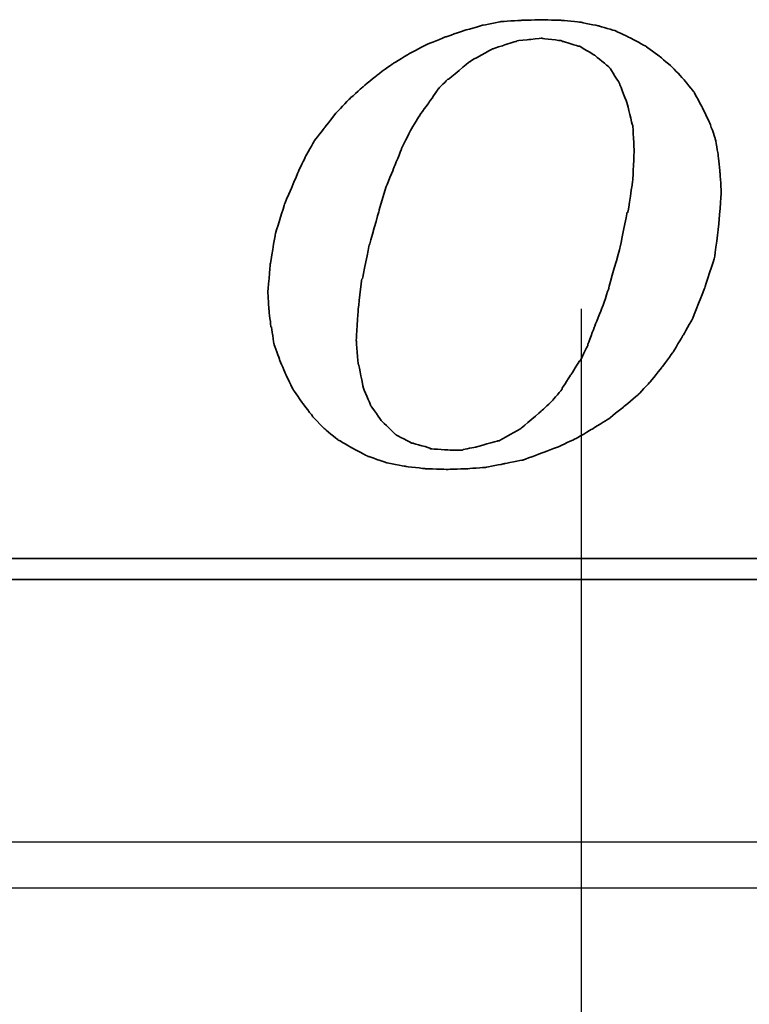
# Model space of a CAD drawing. Header units: millimetres. Extents: x -2774 to 3135, y -1571 to 860.
# Tile 133 of 256: x -2394 to -2386, y -873 to -862. Entities that reach past the tile are written whole.
import ezdxf

# ---------------------------------------------------------------- set-up
doc = ezdxf.new("R2010")
doc.units = ezdxf.units.MM
doc.layers.get('0').update_dxf_attribs({"linetype": 'CONTINUOUS'})
doc.layers.add('DIM', color=4, linetype='CONTINUOUS')
doc.layers.add('layer 1', color=7, linetype='CONTINUOUS')

# ---------------------------------------------------------------- blocks, each defined once
blk = doc.blocks.new('TBI MOTION logo(完整正式版)')
at = {"layer": 'layer 1', "color": 22, "lineweight": 35}
for points, knots in [([(-11.34375, -6.98375), (-11.34375, -6.98375), (-10.91375, -7.43875), (-10.91375, -7.43875), (-10.91375, -7.43875), (-10.91375, -7.43875), (-10.38625, -7.87125), (-10.38625, -7.87125), (-10.38625, -7.87125), (-10.38625, -7.87125), (-9.81125, -8.20375), (-9.81125, -8.20375), (-9.81125, -8.20375), (-9.81125, -8.20375), (-9.21125, -8.51875), (-9.21125, -8.51875), (-9.21125, -8.51875), (-9.21125, -8.51875), (-8.51625, -8.75875), (-8.51625, -8.75875), (-8.51625, -8.75875), (-8.51625, -8.75875), (-7.77125, -8.90375), (-7.77125, -8.90375), (-7.77125, -8.90375), (-7.77125, -8.90375), (-6.97875, -8.99875), (-6.97875, -8.99875), (-6.97875, -8.99875), (-6.97875, -8.99875), (-6.14125, -9.02375), (-6.14125, -9.02375), (-6.14125, -9.02375), (-6.14125, -9.02375), (-5.37125, -8.99875), (-5.37125, -8.99875), (-5.37125, -8.99875), (-5.37125, -8.99875), (-4.65375, -8.94875), (-4.65375, -8.94875), (-4.65375, -8.94875), (-4.65375, -8.94875), (-3.93375, -8.80625), (-3.93375, -8.80625), (-3.93375, -8.80625), (-3.93375, -8.80625), (-3.21375, -8.66375), (-3.21375, -8.66375), (-3.21375, -8.66375), (-3.21375, -8.66375), (-2.49375, -8.39875), (-2.49375, -8.39875), (-2.49375, -8.39875), (-2.49375, -8.39875), (-1.79875, -8.13375), (-1.79875, -8.13375), (-1.79875, -8.13375), (-1.79875, -8.13375), (-1.17375, -7.84375), (-1.17375, -7.84375), (-1.17375, -7.84375), (-1.17375, -7.84375), (-0.52375, -7.46375), (-0.52375, -7.46375), (-0.52375, -7.46375), (-0.52375, -7.46375), (0.10124, -7.07875), (0.10124, -7.07875), (0.10124, -7.07875), (0.10124, -7.07875), (0.67625, -6.62375), (0.67625, -6.62375), (0.67625, -6.62375), (0.67625, -6.62375), (1.24874, -6.14375), (1.24874, -6.14375), (1.24874, -6.14375), (1.24874, -6.14375), (1.72874, -5.64125), (1.72874, -5.64125), (1.72874, -5.64125), (1.72874, -5.64125), (2.18624, -5.06375), (2.18624, -5.06375), (2.18624, -5.06375), (2.18624, -5.06375), (2.61625, -4.48874), (2.61625, -4.48874), (2.61625, -4.48874), (2.61625, -4.48874), (3.00125, -3.83874), (3.00125, -3.83874), (3.00125, -3.83874), (3.00125, -3.83874), (3.36124, -3.21374), (3.36124, -3.21374), (3.36124, -3.21374), (3.36124, -3.21374), (3.84374, -1.99125), (3.84374, -1.99125), (3.84374, -1.99125), (3.84374, -1.99125), (4.22625, -0.81875), (4.22625, -0.81875), (4.22625, -0.81875), (4.22625, -0.81875), (4.39125, 0.45624), (4.39125, 0.45624), (4.39125, 0.45624), (4.39125, 0.45624), (4.48874, 1.70124), (4.48874, 1.70124), (4.48874, 1.70124), (4.48874, 1.70124), (4.43874, 2.44625), (4.43874, 2.44625), (4.43874, 2.44625), (4.43874, 2.44625), (4.36874, 3.14125), (4.36874, 3.14125), (4.36874, 3.14125), (4.36874, 3.14125), (4.25125, 3.81125), (4.25125, 3.81125), (4.25125, 3.81125), (4.25125, 3.81125), (4.03124, 4.41125), (4.03124, 4.41125), (4.03124, 4.41125), (4.03124, 4.41125), (3.74374, 5.01125), (3.74374, 5.01125), (3.74374, 5.01125), (3.74374, 5.01125), (3.43124, 5.58875), (3.43124, 5.58875), (3.43124, 5.58875), (3.43124, 5.58875), (3.02625, 6.09125), (3.02625, 6.09125), (3.02625, 6.09125), (3.02625, 6.09125), (2.59374, 6.54875), (2.59374, 6.54875), (2.59374, 6.54875), (2.59374, 6.54875), (2.09124, 6.98125), (2.09124, 6.98125), (2.09124, 6.98125), (2.09124, 6.98125), (1.56124, 7.36625), (1.56124, 7.36625), (1.56124, 7.36625), (1.56124, 7.36625), (0.98624, 7.67625), (0.98624, 7.67625), (0.98624, 7.67625), (0.98624, 7.67625), (0.38624, 7.96375), (0.38624, 7.96375), (0.38624, 7.96375), (0.38624, 7.96375), (-0.25875, 8.15625), (-0.25875, 8.15625), (-0.25875, 8.15625), (-0.25875, 8.15625), (-0.98125, 8.30125), (-0.98125, 8.30125), (-0.98125, 8.30125), (-0.98125, 8.30125), (-1.70124, 8.37125), (-1.70124, 8.37125), (-1.70124, 8.37125), (-1.70124, 8.37125), (-2.49375, 8.39624), (-2.49375, 8.39624), (-2.49375, 8.39624), (-2.49375, 8.39624), (-3.28625, 8.37125), (-3.28625, 8.37125), (-3.28625, 8.37125), (-3.28625, 8.37125), (-4.05125, 8.32125), (-4.05125, 8.32125), (-4.05125, 8.32125), (-4.05125, 8.32125), (-4.77375, 8.18125), (-4.77375, 8.18125), (-4.77375, 8.18125), (-4.77375, 8.18125), (-5.51625, 7.96375), (-5.51625, 7.96375), (-5.51625, 7.96375), (-5.51625, 7.96375), (-6.21125, 7.72625), (-6.21125, 7.72625), (-6.21125, 7.72625), (-6.21125, 7.72625), (-6.92875, 7.43625), (-6.92875, 7.43625), (-6.92875, 7.43625), (-6.92875, 7.43625), (-7.57875, 7.10125), (-7.57875, 7.10125), (-7.57875, 7.10125), (-7.57875, 7.10125), (-8.24875, 6.69125), (-8.24875, 6.69125), (-8.24875, 6.69125), (-8.24875, 6.69125), (-8.84875, 6.26125), (-8.84875, 6.26125), (-8.84875, 6.26125), (-8.84875, 6.26125), (-9.42625, 5.78125), (-9.42625, 5.78125), (-9.42625, 5.78125), (-9.42625, 5.78125), (-9.95375, 5.30125), (-9.95375, 5.30125), (-9.95375, 5.30125), (-9.95375, 5.30125), (-10.43375, 4.79624), (-10.43375, 4.79624), (-10.43375, 4.79624), (-10.43375, 4.79624), (-10.88875, 4.22125), (-10.88875, 4.22125), (-10.88875, 4.22125), (-10.88875, 4.22125), (-11.29875, 3.69375), (-11.29875, 3.69375), (-11.29875, 3.69375), (-11.29875, 3.69375), (-11.63375, 3.09125), (-11.63375, 3.09125), (-11.63375, 3.09125), (-11.63375, 3.09125), (-11.91875, 2.49625), (-11.91875, 2.49625), (-11.91875, 2.49625), (-11.91875, 2.49625), (-12.44875, 1.24625), (-12.44875, 1.24625), (-12.44875, 1.24625), (-12.44875, 1.24625), (-12.80875, 0.06874), (-12.80875, 0.06874), (-12.80875, 0.06874), (-12.80875, 0.06874), (-12.99875, -1.07875), (-12.99875, -1.07875), (-12.99875, -1.07875), (-12.99875, -1.07875), (-13.09375, -2.18375), (-13.09375, -2.18375), (-13.09375, -2.18375), (-13.09375, -2.18375), (-13.04875, -2.85375), (-13.04875, -2.85375), (-13.04875, -2.85375), (-13.04875, -2.85375), (-12.97375, -3.50375), (-12.97375, -3.50375), (-12.97375, -3.50375), (-12.97375, -3.50375), (-12.95375, -3.50375), (-12.95375, -3.50375), (-12.95375, -3.50375), (-12.95375, -3.50375), (-12.85375, -4.17375), (-12.85375, -4.17375), (-12.85375, -4.17375), (-12.85375, -4.17375), (-12.63875, -4.77624), (-12.63875, -4.77624), (-12.63875, -4.77624), (-12.63875, -4.77624), (-12.39875, -5.35125), (-12.39875, -5.35125), (-12.39875, -5.35125), (-12.39875, -5.35125), (-12.11375, -5.92875), (-12.11375, -5.92875), (-12.11375, -5.92875), (-12.11375, -5.92875), (-11.75375, -6.45375), (-11.75375, -6.45375), (-11.75375, -6.45375), (-11.75375, -6.45375), (-11.34375, -6.98375), (-11.34375, -6.98375)], [0, 0, 0, 0, 0.01369863, 0.01369863, 0.01369863, 0.01369864, 0.02739726, 0.02739726, 0.02739726, 0.02739727, 0.04109589, 0.04109589, 0.04109589, 0.0410959, 0.05479452, 0.05479452, 0.05479452, 0.05479453, 0.06849315, 0.06849315, 0.06849315, 0.06849316, 0.08219178, 0.08219178, 0.08219178, 0.08219179, 0.09589041, 0.09589041, 0.09589041, 0.09589042, 0.10958904, 0.10958904, 0.10958904, 0.10958905, 0.12328767, 0.12328767, 0.12328767, 0.12328768, 0.1369863, 0.1369863, 0.1369863, 0.13698631, 0.15068493, 0.15068493, 0.15068493, 0.15068494, 0.16438356, 0.16438356, 0.16438356, 0.16438357, 0.17808219, 0.17808219, 0.17808219, 0.1780822, 0.19178082, 0.19178082, 0.19178082, 0.19178083, 0.20547945, 0.20547945, 0.20547945, 0.20547946, 0.21917808, 0.21917808, 0.21917808, 0.21917809, 0.23287671, 0.23287671, 0.23287671, 0.23287672, 0.24657534, 0.24657534, 0.24657534, 0.24657535, 0.26027397, 0.26027397, 0.26027397, 0.26027398, 0.2739726, 0.2739726, 0.2739726, 0.27397261, 0.28767123, 0.28767123, 0.28767123, 0.28767124, 0.30136986, 0.30136986, 0.30136986, 0.30136987, 0.31506849, 0.31506849, 0.31506849, 0.3150685, 0.32876712, 0.32876712, 0.32876712, 0.32876713, 0.34246575, 0.34246575, 0.34246575, 0.34246576, 0.35616438, 0.35616438, 0.35616438, 0.35616439, 0.36986301, 0.36986301, 0.36986301, 0.36986302, 0.38356164, 0.38356164, 0.38356164, 0.38356165, 0.39726027, 0.39726027, 0.39726027, 0.39726028, 0.4109589, 0.4109589, 0.4109589, 0.41095891, 0.42465753, 0.42465753, 0.42465753, 0.42465754, 0.43835616, 0.43835616, 0.43835616, 0.43835617, 0.45205479, 0.45205479, 0.45205479, 0.4520548, 0.46575342, 0.46575342, 0.46575342, 0.46575343, 0.47945205, 0.47945205, 0.47945205, 0.47945206, 0.49315068, 0.49315068, 0.49315068, 0.49315069, 0.50684932, 0.50684932, 0.50684932, 0.50684933, 0.52054795, 0.52054795, 0.52054795, 0.52054796, 0.53424658, 0.53424658, 0.53424658, 0.53424659, 0.54794521, 0.54794521, 0.54794521, 0.54794522, 0.56164384, 0.56164384, 0.56164384, 0.56164385, 0.57534247, 0.57534247, 0.57534247, 0.57534248, 0.5890411, 0.5890411, 0.5890411, 0.58904111, 0.60273973, 0.60273973, 0.60273973, 0.60273974, 0.61643836, 0.61643836, 0.61643836, 0.61643837, 0.63013699, 0.63013699, 0.63013699, 0.630137, 0.64383562, 0.64383562, 0.64383562, 0.64383563, 0.65753425, 0.65753425, 0.65753425, 0.65753426, 0.67123288, 0.67123288, 0.67123288, 0.67123289, 0.68493151, 0.68493151, 0.68493151, 0.68493152, 0.69863014, 0.69863014, 0.69863014, 0.69863015, 0.71232877, 0.71232877, 0.71232877, 0.71232878, 0.7260274, 0.7260274, 0.7260274, 0.72602741, 0.73972603, 0.73972603, 0.73972603, 0.73972604, 0.75342466, 0.75342466, 0.75342466, 0.75342467, 0.76712329, 0.76712329, 0.76712329, 0.7671233, 0.78082192, 0.78082192, 0.78082192, 0.78082193, 0.79452055, 0.79452055, 0.79452055, 0.79452056, 0.80821918, 0.80821918, 0.80821918, 0.80821919, 0.82191781, 0.82191781, 0.82191781, 0.82191782, 0.83561644, 0.83561644, 0.83561644, 0.83561645, 0.84931507, 0.84931507, 0.84931507, 0.84931508, 0.8630137, 0.8630137, 0.8630137, 0.86301371, 0.87671233, 0.87671233, 0.87671233, 0.87671234, 0.89041096, 0.89041096, 0.89041096, 0.89041097, 0.90410959, 0.90410959, 0.90410959, 0.9041096, 0.91780822, 0.91780822, 0.91780822, 0.91780823, 0.93150685, 0.93150685, 0.93150685, 0.93150686, 0.94520548, 0.94520548, 0.94520548, 0.94520549, 0.95890411, 0.95890411, 0.95890411, 0.95890412, 0.97260274, 0.97260274, 0.97260274, 0.97260275, 0.98630137, 0.98630137, 0.98630137, 0.98630138, 1, 1, 1, 1]), ([(-8.77875, 1.03124), (-8.77875, 1.03124), (-8.51625, 1.89625), (-8.51625, 1.89625), (-8.51625, 1.89625), (-8.51625, 1.89625), (-8.20375, 2.66375), (-8.20375, 2.66375), (-8.20375, 2.66375), (-8.20375, 2.66375), (-7.91625, 3.38125), (-7.91625, 3.38125), (-7.91625, 3.38125), (-7.91625, 3.38125), (-7.91625, 3.40624), (-7.91625, 3.40624), (-7.91625, 3.40624), (-7.91625, 3.40624), (-7.57875, 4.07624), (-7.57875, 4.07624), (-7.57875, 4.07624), (-7.57875, 4.07624), (-7.24375, 4.65125), (-7.24375, 4.65125), (-7.24375, 4.65125), (-7.24375, 4.65125), (-7.21875, 4.65125), (-7.21875, 4.65125), (-7.21875, 4.65125), (-7.21875, 4.65125), (-7.21875, 4.67624), (-7.21875, 4.67624), (-7.21875, 4.67624), (-7.21875, 4.67624), (-6.83625, 5.20375), (-6.83625, 5.20375), (-6.83625, 5.20375), (-6.83625, 5.20375), (-6.49875, 5.68625), (-6.49875, 5.68625), (-6.49875, 5.68625), (-6.49875, 5.68625), (-6.49875, 5.70625), (-6.49875, 5.70625), (-6.49875, 5.70625), (-6.49875, 5.70625), (-6.11625, 6.09125), (-6.11625, 6.09125), (-6.11625, 6.09125), (-6.11625, 6.09125), (-6.09125, 6.09125), (-6.09125, 6.09125), (-6.09125, 6.09125), (-6.09125, 6.09125), (-5.27375, 6.76625), (-5.27375, 6.76625), (-5.27375, 6.76625), (-5.27375, 6.76625), (-5.24875, 6.76625), (-5.24875, 6.76625), (-5.24875, 6.76625), (-5.24875, 6.76625), (-5.24875, 6.78625), (-5.24875, 6.78625), (-5.24875, 6.78625), (-5.24875, 6.78625), (-4.38875, 7.26624), (-4.38875, 7.26624), (-4.38875, 7.26624), (-4.38875, 7.26624), (-4.36125, 7.26624), (-4.36125, 7.26624), (-4.36125, 7.26624), (-4.36125, 7.26624), (-3.93375, 7.41125), (-3.93375, 7.41125), (-3.93375, 7.41125), (-3.93375, 7.41125), (-3.47375, 7.55625), (-3.47375, 7.55625), (-3.47375, 7.55625), (-3.47375, 7.55625), (-3.45375, 7.55625), (-3.45375, 7.55625), (-3.45375, 7.55625), (-3.45375, 7.55625), (-3.42875, 7.58124), (-3.42875, 7.58124), (-3.42875, 7.58124), (-3.42875, 7.58124), (-2.97375, 7.62625), (-2.97375, 7.62625), (-2.97375, 7.62625), (-2.97375, 7.62625), (-2.49375, 7.67625), (-2.49375, 7.67625), (-2.49375, 7.67625), (-2.49375, 7.67625), (-2.46875, 7.67625), (-2.46875, 7.67625), (-2.46875, 7.67625), (-2.46875, 7.67625), (-1.70124, 7.58124), (-1.70124, 7.58124), (-1.70124, 7.58124), (-1.70124, 7.58124), (-1.67875, 7.55625), (-1.67875, 7.55625), (-1.67875, 7.55625), (-1.67875, 7.55625), (-1.65375, 7.55625), (-1.65375, 7.55625), (-1.65375, 7.55625), (-1.65375, 7.55625), (-1.03125, 7.36625), (-1.03125, 7.36625), (-1.03125, 7.36625), (-1.03125, 7.36625), (-1.00625, 7.36625), (-1.00625, 7.36625), (-1.00625, 7.36625), (-1.00625, 7.36625), (-0.43124, 7.02624), (-0.43124, 7.02624), (-0.43124, 7.02624), (-0.43124, 7.02624), (-0.40625, 7.00624), (-0.40625, 7.00624), (-0.40625, 7.00624), (-0.40625, 7.00624), (0.12124, 6.57124), (0.12124, 6.57124), (0.12124, 6.57124), (0.12124, 6.57124), (0.14624, 6.54875), (0.14624, 6.54875), (0.14624, 6.54875), (0.14624, 6.54875), (0.17124, 6.52375), (0.17124, 6.52375), (0.17124, 6.52375), (0.17124, 6.52375), (0.55625, 5.89875), (0.55625, 5.89875), (0.55625, 5.89875), (0.55625, 5.89875), (0.55625, 5.87625), (0.55625, 5.87625), (0.55625, 5.87625), (0.55625, 5.87625), (0.84124, 5.15625), (0.84124, 5.15625), (0.84124, 5.15625), (0.84124, 5.15625), (0.84124, 5.13125), (0.84124, 5.13125), (0.84124, 5.13125), (0.84124, 5.13125), (1.03624, 4.31875), (1.03624, 4.31875), (1.03624, 4.31875), (1.03624, 4.31875), (1.05624, 4.31875), (1.05624, 4.31875), (1.05624, 4.31875), (1.05624, 4.31875), (1.05624, 4.29125), (1.05624, 4.29125), (1.05624, 4.29125), (1.05624, 4.29125), (1.10625, 3.33125), (1.10625, 3.33125), (1.10625, 3.33125), (1.10625, 3.33125), (1.10625, 3.30875), (1.10625, 3.30875), (1.10625, 3.30875), (1.10625, 3.30875), (1.05624, 2.20624), (1.05624, 2.20624), (1.05624, 2.20624), (1.05624, 2.20624), (1.05624, 2.18124), (1.05624, 2.18124), (1.05624, 2.18124), (1.05624, 2.18124), (0.86624, 0.93624), (0.86624, 0.93624), (0.86624, 0.93624), (0.86624, 0.93624), (0.84124, 0.93624), (0.84124, 0.93624), (0.84124, 0.93624), (0.84124, 0.93624), (0.55625, -0.45874), (0.55625, -0.45874), (0.55625, -0.45874), (0.55625, -0.45874), (0.12124, -1.99125), (0.12124, -1.99125), (0.12124, -1.99125), (0.12124, -1.99125), (0.12124, -2.01874), (0.12124, -2.01874), (0.12124, -2.01874), (0.12124, -2.01874), (-0.13874, -2.78375), (-0.13874, -2.78375), (-0.13874, -2.78375), (-0.13874, -2.78375), (-0.43124, -3.50375), (-0.43124, -3.50375), (-0.43124, -3.50375), (-0.43124, -3.50375), (-0.69375, -4.19875), (-0.69375, -4.19875), (-0.69375, -4.19875), (-0.69375, -4.19875), (-0.69375, -4.22375), (-0.69375, -4.22375), (-0.69375, -4.22375), (-0.69375, -4.22375), (-0.98125, -4.82374), (-0.98125, -4.82374), (-0.98125, -4.82374), (-0.98125, -4.82374), (-1.00625, -4.82374), (-1.00625, -4.82374), (-1.00625, -4.82374), (-1.00625, -4.82374), (-1.33875, -5.35125), (-1.33875, -5.35125), (-1.33875, -5.35125), (-1.33875, -5.35125), (-1.67875, -5.87875), (-1.67875, -5.87875), (-1.67875, -5.87875), (-1.67875, -5.87875), (-1.67875, -5.90375), (-1.67875, -5.90375), (-1.67875, -5.90375), (-1.67875, -5.90375), (-2.05875, -6.35875), (-2.05875, -6.35875), (-2.05875, -6.35875), (-2.05875, -6.35875), (-2.08375, -6.38375), (-2.08375, -6.38375), (-2.08375, -6.38375), (-2.08375, -6.38375), (-2.46875, -6.74375), (-2.46875, -6.74375), (-2.46875, -6.74375), (-2.46875, -6.74375), (-3.25875, -7.41625), (-3.25875, -7.41625), (-3.25875, -7.41625), (-3.25875, -7.41625), (-3.28625, -7.43875), (-3.28625, -7.43875), (-3.28625, -7.43875), (-3.28625, -7.43875), (-4.12375, -7.91875), (-4.12375, -7.91875), (-4.12375, -7.91875), (-4.12375, -7.91875), (-4.14875, -7.91875), (-4.14875, -7.91875), (-4.14875, -7.91875), (-4.14875, -7.91875), (-4.17125, -7.91875), (-4.17125, -7.91875), (-4.17125, -7.91875), (-4.17125, -7.91875), (-5.03375, -8.15875), (-5.03375, -8.15875), (-5.03375, -8.15875), (-5.03375, -8.15875), (-5.51625, -8.25625), (-5.51625, -8.25625), (-5.51625, -8.25625), (-5.51625, -8.25625), (-5.54125, -8.27875), (-5.54125, -8.27875), (-5.54125, -8.27875), (-5.54125, -8.27875), (-5.56375, -8.27875), (-5.56375, -8.27875), (-5.56375, -8.27875), (-5.56375, -8.27875), (-5.99625, -8.27875), (-5.99625, -8.27875), (-5.99625, -8.27875), (-5.99625, -8.27875), (-6.76375, -8.23125), (-6.76375, -8.23125), (-6.76375, -8.23125), (-6.76375, -8.23125), (-6.78875, -8.23125), (-6.78875, -8.23125), (-6.78875, -8.23125), (-6.78875, -8.23125), (-6.78875, -8.20375), (-6.78875, -8.20375), (-6.78875, -8.20375), (-6.78875, -8.20375), (-7.45875, -8.01375), (-7.45875, -8.01375), (-7.45875, -8.01375), (-7.45875, -8.01375), (-7.48375, -8.01375), (-7.48375, -8.01375), (-7.48375, -8.01375), (-7.48375, -8.01375), (-7.50875, -8.01375), (-7.50875, -8.01375), (-7.50875, -8.01375), (-7.50875, -8.01375), (-8.13125, -7.67875), (-8.13125, -7.67875), (-8.13125, -7.67875), (-8.13125, -7.67875), (-8.15625, -7.65375), (-8.15625, -7.65375), (-8.15625, -7.65375), (-8.15625, -7.65375), (-8.65875, -7.17375), (-8.65875, -7.17375), (-8.65875, -7.17375), (-8.65875, -7.17375), (-8.68375, -7.14875), (-8.68375, -7.14875), (-8.68375, -7.14875), (-8.68375, -7.14875), (-9.08875, -6.57375), (-9.08875, -6.57375), (-9.08875, -6.57375), (-9.08875, -6.57375), (-9.11375, -6.54875), (-9.11375, -6.54875), (-9.11375, -6.54875), (-9.11375, -6.54875), (-9.11375, -6.52875), (-9.11375, -6.52875), (-9.11375, -6.52875), (-9.11375, -6.52875), (-9.40375, -5.85375), (-9.40375, -5.85375), (-9.40375, -5.85375), (-9.40375, -5.85375), (-9.40375, -5.82875), (-9.40375, -5.82875), (-9.40375, -5.82875), (-9.40375, -5.82875), (-9.56875, -4.96875), (-9.56875, -4.96875), (-9.56875, -4.96875), (-9.56875, -4.96875), (-9.59375, -4.94375), (-9.59375, -4.94375), (-9.59375, -4.94375), (-9.59375, -4.94375), (-9.66375, -4.03375), (-9.66375, -4.03375), (-9.66375, -4.03375), (-9.66375, -4.03375), (-9.66375, -4.00875), (-9.66375, -4.00875), (-9.66375, -4.00875), (-9.66375, -4.00875), (-9.59375, -2.85375), (-9.59375, -2.85375), (-9.59375, -2.85375), (-9.59375, -2.85375), (-9.45125, -1.65875), (-9.45125, -1.65875), (-9.45125, -1.65875), (-9.45125, -1.65875), (-9.42625, -1.63375), (-9.42625, -1.63375), (-9.42625, -1.63375), (-9.42625, -1.63375), (-9.16125, -0.33875), (-9.16125, -0.33875), (-9.16125, -0.33875), (-9.16125, -0.33875), (-8.77875, 1.00624), (-8.77875, 1.00624), (-8.77875, 1.00624), (-8.77875, 1.00624), (-8.77875, 1.03124), (-8.77875, 1.03124)], [0, 0, 0, 0, 0.01020408, 0.01020408, 0.01020408, 0.01020409, 0.02040816, 0.02040816, 0.02040816, 0.02040817, 0.03061224, 0.03061224, 0.03061224, 0.03061225, 0.04081633, 0.04081633, 0.04081633, 0.04081634, 0.05102041, 0.05102041, 0.05102041, 0.05102042, 0.06122449, 0.06122449, 0.06122449, 0.0612245, 0.07142857, 0.07142857, 0.07142857, 0.07142858, 0.08163265, 0.08163265, 0.08163265, 0.08163266, 0.09183673, 0.09183673, 0.09183673, 0.09183674, 0.10204082, 0.10204082, 0.10204082, 0.10204083, 0.1122449, 0.1122449, 0.1122449, 0.11224491, 0.12244898, 0.12244898, 0.12244898, 0.12244899, 0.13265306, 0.13265306, 0.13265306, 0.13265307, 0.14285714, 0.14285714, 0.14285714, 0.14285715, 0.15306122, 0.15306122, 0.15306122, 0.15306123, 0.16326531, 0.16326531, 0.16326531, 0.16326532, 0.17346939, 0.17346939, 0.17346939, 0.1734694, 0.18367347, 0.18367347, 0.18367347, 0.18367348, 0.19387755, 0.19387755, 0.19387755, 0.19387756, 0.20408163, 0.20408163, 0.20408163, 0.20408164, 0.21428571, 0.21428571, 0.21428571, 0.21428572, 0.2244898, 0.2244898, 0.2244898, 0.22448981, 0.23469388, 0.23469388, 0.23469388, 0.23469389, 0.24489796, 0.24489796, 0.24489796, 0.24489797, 0.25510204, 0.25510204, 0.25510204, 0.25510205, 0.26530612, 0.26530612, 0.26530612, 0.26530613, 0.2755102, 0.2755102, 0.2755102, 0.27551021, 0.28571429, 0.28571429, 0.28571429, 0.2857143, 0.29591837, 0.29591837, 0.29591837, 0.29591838, 0.30612245, 0.30612245, 0.30612245, 0.30612246, 0.31632653, 0.31632653, 0.31632653, 0.31632654, 0.32653061, 0.32653061, 0.32653061, 0.32653062, 0.33673469, 0.33673469, 0.33673469, 0.3367347, 0.34693878, 0.34693878, 0.34693878, 0.34693879, 0.35714286, 0.35714286, 0.35714286, 0.35714287, 0.36734694, 0.36734694, 0.36734694, 0.36734695, 0.37755102, 0.37755102, 0.37755102, 0.37755103, 0.3877551, 0.3877551, 0.3877551, 0.38775511, 0.39795918, 0.39795918, 0.39795918, 0.39795919, 0.40816327, 0.40816327, 0.40816327, 0.40816328, 0.41836735, 0.41836735, 0.41836735, 0.41836736, 0.42857143, 0.42857143, 0.42857143, 0.42857144, 0.43877551, 0.43877551, 0.43877551, 0.43877552, 0.44897959, 0.44897959, 0.44897959, 0.4489796, 0.45918367, 0.45918367, 0.45918367, 0.45918368, 0.46938776, 0.46938776, 0.46938776, 0.46938777, 0.47959184, 0.47959184, 0.47959184, 0.47959185, 0.48979592, 0.48979592, 0.48979592, 0.48979593, 0.5, 0.5, 0.5, 0.50000001, 0.51020408, 0.51020408, 0.51020408, 0.51020409, 0.52040816, 0.52040816, 0.52040816, 0.52040817, 0.53061224, 0.53061224, 0.53061224, 0.53061225, 0.54081633, 0.54081633, 0.54081633, 0.54081634, 0.55102041, 0.55102041, 0.55102041, 0.55102042, 0.56122449, 0.56122449, 0.56122449, 0.5612245, 0.57142857, 0.57142857, 0.57142857, 0.57142858, 0.58163265, 0.58163265, 0.58163265, 0.58163266, 0.59183673, 0.59183673, 0.59183673, 0.59183674, 0.60204082, 0.60204082, 0.60204082, 0.60204083, 0.6122449, 0.6122449, 0.6122449, 0.61224491, 0.62244898, 0.62244898, 0.62244898, 0.62244899, 0.63265306, 0.63265306, 0.63265306, 0.63265307, 0.64285714, 0.64285714, 0.64285714, 0.64285715, 0.65306122, 0.65306122, 0.65306122, 0.65306123, 0.66326531, 0.66326531, 0.66326531, 0.66326532, 0.67346939, 0.67346939, 0.67346939, 0.6734694, 0.68367347, 0.68367347, 0.68367347, 0.68367348, 0.69387755, 0.69387755, 0.69387755, 0.69387756, 0.70408163, 0.70408163, 0.70408163, 0.70408164, 0.71428571, 0.71428571, 0.71428571, 0.71428572, 0.7244898, 0.7244898, 0.7244898, 0.72448981, 0.73469388, 0.73469388, 0.73469388, 0.73469389, 0.74489796, 0.74489796, 0.74489796, 0.74489797, 0.75510204, 0.75510204, 0.75510204, 0.75510205, 0.76530612, 0.76530612, 0.76530612, 0.76530613, 0.7755102, 0.7755102, 0.7755102, 0.77551021, 0.78571429, 0.78571429, 0.78571429, 0.7857143, 0.79591837, 0.79591837, 0.79591837, 0.79591838, 0.80612245, 0.80612245, 0.80612245, 0.80612246, 0.81632653, 0.81632653, 0.81632653, 0.81632654, 0.82653061, 0.82653061, 0.82653061, 0.82653062, 0.83673469, 0.83673469, 0.83673469, 0.8367347, 0.84693878, 0.84693878, 0.84693878, 0.84693879, 0.85714286, 0.85714286, 0.85714286, 0.85714287, 0.86734694, 0.86734694, 0.86734694, 0.86734695, 0.87755102, 0.87755102, 0.87755102, 0.87755103, 0.8877551, 0.8877551, 0.8877551, 0.88775511, 0.89795918, 0.89795918, 0.89795918, 0.89795919, 0.90816327, 0.90816327, 0.90816327, 0.90816328, 0.91836735, 0.91836735, 0.91836735, 0.91836736, 0.92857143, 0.92857143, 0.92857143, 0.92857144, 0.93877551, 0.93877551, 0.93877551, 0.93877552, 0.94897959, 0.94897959, 0.94897959, 0.9489796, 0.95918367, 0.95918367, 0.95918367, 0.95918368, 0.96938776, 0.96938776, 0.96938776, 0.96938777, 0.97959184, 0.97959184, 0.97959184, 0.97959185, 0.98979592, 0.98979592, 0.98979592, 0.98979593, 1, 1, 1, 1]), ([(75.90875, -9.47875), (75.90875, -9.47875), (75.90875, -12.28625), (75.90875, -12.28625), (75.90875, -12.28625), (75.90875, -12.28625), (75.90875, -12.47875), (75.90875, -12.47875), (75.90875, -12.47875), (75.90875, -12.47875), (75.71625, -12.47875), (75.71625, -12.47875), (75.71625, -12.47875), (75.71625, -12.47875), (-88.32875, -12.47875), (-88.32875, -12.47875), (-88.32875, -12.47875), (-88.32875, -12.47875), (-88.32875, -13.29375), (-88.32875, -13.29375), (-88.32875, -13.29375), (-88.32875, -13.29375), (82.89125, -13.29375), (82.89125, -13.29375), (82.89125, -13.29375), (82.89125, -13.29375), (75.90875, -9.47875), (75.90875, -9.47875)], [0, 0, 0, 0, 0.14285714, 0.14285714, 0.14285714, 0.14285715, 0.28571429, 0.28571429, 0.28571429, 0.2857143, 0.42857143, 0.42857143, 0.42857143, 0.42857144, 0.57142857, 0.57142857, 0.57142857, 0.57142858, 0.71428571, 0.71428571, 0.71428571, 0.71428572, 0.85714286, 0.85714286, 0.85714286, 0.85714287, 1, 1, 1, 1])]:
    blk.add_open_spline(points, degree=3, knots=knots, dxfattribs=at)

msp = doc.modelspace()

# ---------------------------------------------------------------- linework, layer by layer
at = {"color": 0, "ltscale": 0.2}
msp.add_line((-2387.881, -891.062), (-2387.881, -865.312), dxfattribs=at)
at = {"color": 0, "linetype": 'Continuous'}
msp.add_line((-1817.881, -871.1), (-2457.881, -871.1), dxfattribs=at)
msp.add_open_spline([(-1817.881, -871.599), (-2457.881, -871.599)], degree=1, dxfattribs=at)

# ---------------------------------------------------------------- block references
at = {"layer": 'DIM', "color": 7, "xscale": 0.2802190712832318, "yscale": 0.2802190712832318, "zscale": 0.2802190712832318}
msp.add_blockref('TBI MOTION logo(完整正式版)', (-2387.621, -864.525), dxfattribs=at)

doc.saveas('drawing.dxf')
